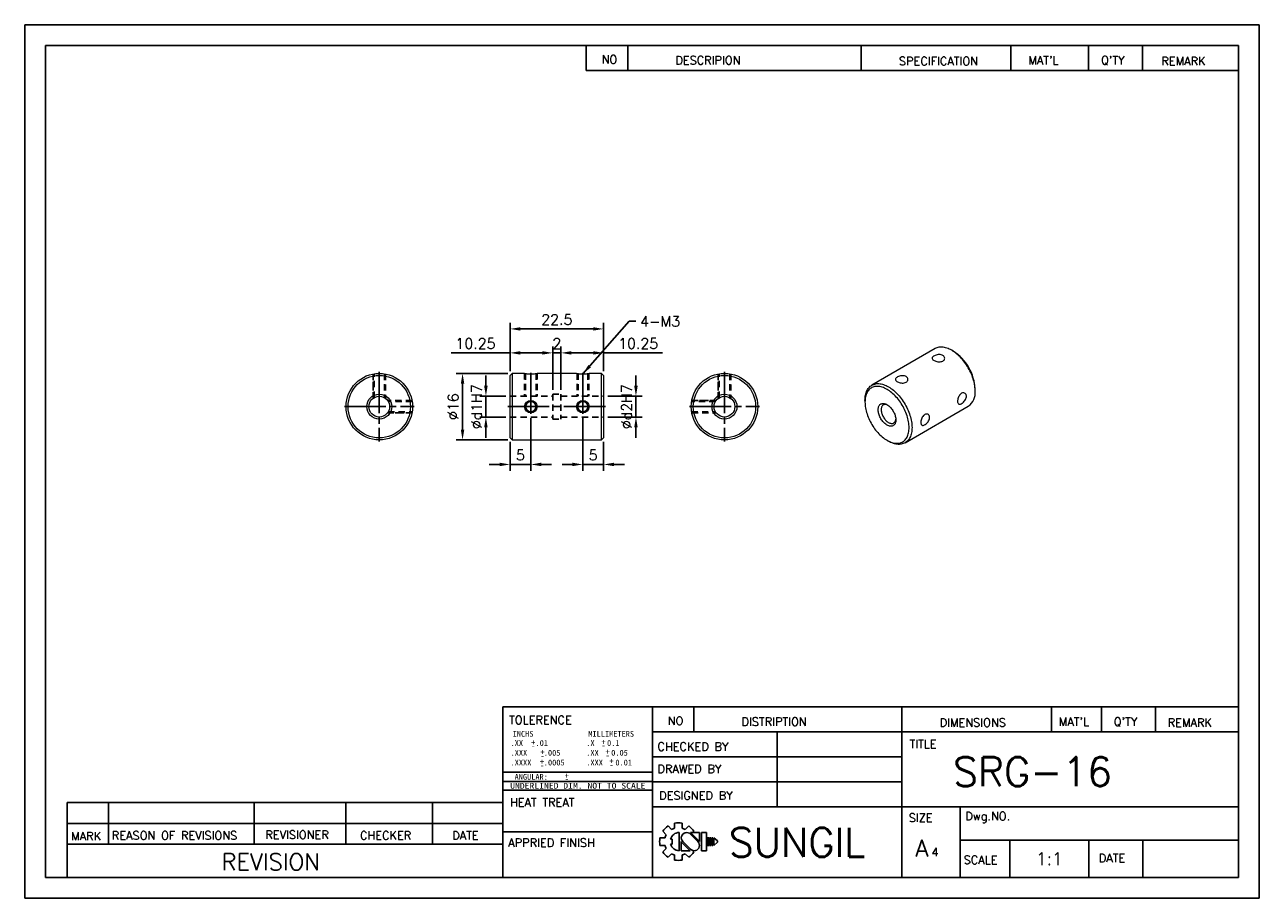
# Model space of a CAD drawing. Extents: x 10 to 307, y 10 to 220.
import ezdxf
from ezdxf.enums import TextEntityAlignment as Align

# ---------------------------------------------------------------- set-up
doc = ezdxf.new("R2010")
doc.units = 0
doc.header["$LTSCALE"] = 0.5
doc.header["$MEASUREMENT"] = 0
doc.linetypes.add('CENTER', pattern=[27, 20, -2, 3, -2])
doc.linetypes.add('HIDDEN', pattern=[5, 3, -2])
doc.layers.get('0').update_dxf_attribs({"linetype": 'CONTINUOUS'})
doc.layers.get('Defpoints').update_dxf_attribs({"linetype": 'CONTINUOUS'})
doc.layers.add('DIM', color=4, linetype='CONTINUOUS')
doc.styles.add('MONOTXT', font='DotumChe.ttf')
doc.styles.get("Standard").update_dxf_attribs({"font": 'romans.shx', "bigfont": 'whgtxt.shx'})
doc.dimstyles.new('LIM', dxfattribs={"dimtxt": 2.5, "dimasz": 2.5, "dimexe": 1.5, "dimexo": 1, "dimgap": 1, "dimtad": 1, "dimdec": 3, "dimzin": 9, "dimdsep": 46, "dimtxsty": 'Standard', "dimcen": 2.5, "dimclrd": 1, "dimclre": 1, "dimadec": 0, "dimazin": 0, "dimtfac": 1, "dimtdec": 3, "dimtmove": 0, "dimatfit": 3, "dimfxl": 0, "dimtolj": 1, "dimtzin": 0, "dimarcsym": 0})

# ---------------------------------------------------------------- blocks, each defined once
blk = doc.blocks.new('*D63')
at = {"color": 1, "lineweight": -2}
for p, q in [((139.01, 132.19), (139.01, 142.61)), ((149.26, 136.69), (149.26, 142.61)), ((141.51, 141.11), (146.76, 141.11)), ((149.26, 141.11), (163.4, 141.11))]:
    blk.add_line(p, q, dxfattribs=at)
at = {"color": 1}
for points in [[(141.51, 141.52), (141.51, 140.69), (139.01, 141.11)], [(146.76, 141.52), (146.76, 140.69), (149.26, 141.11)]]:
    blk.add_solid(points, dxfattribs=at)
at = {"layer": 'Defpoints', "color": 0}
for p in [(149.26, 141.11), (149.26, 135.69), (139.01, 131.19)]:
    blk.add_point(p, dxfattribs=at)
at = {"color": 0, "insert": (157.58, 143.36), "char_height": 2.5, "attachment_point": 5}
blk.add_mtext('\\A1;10.25', dxfattribs=at)
blk = doc.blocks.new('*D64')
at = {"color": 1, "lineweight": -2}
for p, q in [((126.76, 136.69), (126.76, 142.61)), ((137.01, 132.19), (137.01, 142.61)), ((126.76, 141.11), (112.62, 141.11)), ((134.51, 141.11), (129.26, 141.11))]:
    blk.add_line(p, q, dxfattribs=at)
at = {"color": 1}
for points in [[(129.26, 141.52), (129.26, 140.69), (126.76, 141.11)], [(134.51, 141.52), (134.51, 140.69), (137.01, 141.11)]]:
    blk.add_solid(points, dxfattribs=at)
at = {"layer": 'Defpoints', "color": 0}
for p in [(126.76, 141.11), (126.76, 135.69), (137.01, 131.19)]:
    blk.add_point(p, dxfattribs=at)
at = {"color": 0, "insert": (118.44, 143.36), "char_height": 2.5, "attachment_point": 5}
blk.add_mtext('\\A1;10.25', dxfattribs=at)
blk = doc.blocks.new('*D65')
at = {"color": 1, "lineweight": -2}
for p, q in [((137.01, 132.19), (137.01, 142.61)), ((139.01, 132.19), (139.01, 142.61)), ((134.51, 141.11), (132.01, 141.11)), ((137.01, 141.11), (139.01, 141.11)), ((141.51, 141.11), (144.01, 141.11))]:
    blk.add_line(p, q, dxfattribs=at)
at = {"color": 1}
for points in [[(134.51, 141.52), (134.51, 140.69), (137.01, 141.11)], [(141.51, 141.52), (141.51, 140.69), (139.01, 141.11)]]:
    blk.add_solid(points, dxfattribs=at)
at = {"layer": 'Defpoints', "color": 0}
for p in [(139.01, 141.11), (137.01, 131.19), (139.01, 131.19)]:
    blk.add_point(p, dxfattribs=at)
at = {"color": 0, "insert": (138.01, 143.36), "char_height": 2.5, "attachment_point": 5}
blk.add_mtext('\\A1;2', dxfattribs=at)
blk = doc.blocks.new('*D66')
at = {"color": 1, "lineweight": -2}
for p, q in [((126.76, 136.69), (126.76, 148.37)), ((129.26, 146.87), (146.76, 146.87)), ((149.26, 136.69), (149.26, 148.37))]:
    blk.add_line(p, q, dxfattribs=at)
at = {"color": 1}
for points in [[(129.26, 147.29), (129.26, 146.46), (126.76, 146.87)], [(146.76, 147.29), (146.76, 146.46), (149.26, 146.87)]]:
    blk.add_solid(points, dxfattribs=at)
at = {"layer": 'Defpoints', "color": 0}
for p in [(149.26, 146.87), (126.76, 135.69), (149.26, 135.69)]:
    blk.add_point(p, dxfattribs=at)
at = {"color": 0, "insert": (138.01, 149.12), "char_height": 2.5, "attachment_point": 5}
blk.add_mtext('\\A1;22.5', dxfattribs=at)
blk = doc.blocks.new('*D67')
at = {"color": 1, "lineweight": -2}
for p, q in [((131.76, 125.45), (131.76, 112.79)), ((126.76, 119.69), (126.76, 112.79)), ((124.26, 114.29), (121.76, 114.29)), ((126.76, 114.29), (131.76, 114.29)), ((134.26, 114.29), (136.76, 114.29))]:
    blk.add_line(p, q, dxfattribs=at)
at = {"color": 1}
for points in [[(124.26, 114.71), (124.26, 113.88), (126.76, 114.29)], [(134.26, 114.71), (134.26, 113.88), (131.76, 114.29)]]:
    blk.add_solid(points, dxfattribs=at)
at = {"layer": 'Defpoints', "color": 0}
for p in [(131.76, 126.45), (126.76, 120.69), (131.76, 114.29)]:
    blk.add_point(p, dxfattribs=at)
at = {"color": 0, "insert": (129.26, 116.54), "char_height": 2.5, "attachment_point": 5}
blk.add_mtext('\\A1;5', dxfattribs=at)
blk = doc.blocks.new('*D68')
at = {"color": 1, "lineweight": -2}
for p, q in [((144.26, 125.45), (144.26, 112.79)), ((149.26, 119.69), (149.26, 112.79)), ((141.76, 114.29), (139.26, 114.29)), ((144.26, 114.29), (149.26, 114.29)), ((151.76, 114.29), (154.26, 114.29))]:
    blk.add_line(p, q, dxfattribs=at)
at = {"color": 1}
for points in [[(141.76, 114.71), (141.76, 113.88), (144.26, 114.29)], [(151.76, 114.71), (151.76, 113.88), (149.26, 114.29)]]:
    blk.add_solid(points, dxfattribs=at)
at = {"layer": 'Defpoints', "color": 0}
for p in [(144.26, 126.45), (149.26, 120.69), (149.26, 114.29)]:
    blk.add_point(p, dxfattribs=at)
at = {"color": 0, "insert": (146.76, 116.54), "char_height": 2.5, "attachment_point": 5}
blk.add_mtext('\\A1;5', dxfattribs=at)
blk = doc.blocks.new('*D69')
at = {"color": 1, "lineweight": -2}
for p, q in [((126.26, 136.19), (113.83, 136.19)), ((115.33, 133.69), (115.33, 122.69)), ((126.26, 120.19), (113.83, 120.19))]:
    blk.add_line(p, q, dxfattribs=at)
at = {"color": 1}
for points in [[(114.92, 133.69), (115.75, 133.69), (115.33, 136.19)], [(114.92, 122.69), (115.75, 122.69), (115.33, 120.19)]]:
    blk.add_solid(points, dxfattribs=at)
at = {"layer": 'Defpoints', "color": 0}
for p in [(127.26, 136.19), (115.33, 120.19), (127.26, 120.19)]:
    blk.add_point(p, dxfattribs=at)
at = {"color": 0, "insert": (113.08, 128.19), "char_height": 2.5, "attachment_point": 5, "rotation": 90}
blk.add_mtext('\\A1;%%C16', dxfattribs=at)
blk = doc.blocks.new('*D70')
at = {"color": 1, "lineweight": -2}
for p, q in [((120.95, 133.19), (120.95, 135.69)), ((125.76, 130.69), (119.45, 130.69)), ((120.95, 130.69), (120.95, 125.69)), ((125.76, 125.69), (119.45, 125.69)), ((120.95, 123.19), (120.95, 120.69))]:
    blk.add_line(p, q, dxfattribs=at)
at = {"color": 1}
for points in [[(120.53, 133.19), (121.37, 133.19), (120.95, 130.69)], [(120.53, 123.19), (121.37, 123.19), (120.95, 125.69)]]:
    blk.add_solid(points, dxfattribs=at)
at = {"layer": 'Defpoints', "color": 0}
for p in [(126.76, 130.69), (120.95, 125.69), (126.76, 125.69)]:
    blk.add_point(p, dxfattribs=at)
at = {"color": 0, "insert": (118.7, 128.19), "char_height": 2.5, "attachment_point": 5, "rotation": 90}
blk.add_mtext('\\A1;%%Cd1H7', dxfattribs=at)
blk = doc.blocks.new('*D71')
at = {"color": 1, "lineweight": -2}
for p, q in [((157.04, 133.19), (157.04, 135.69)), ((150.26, 130.69), (158.54, 130.69)), ((157.04, 130.69), (157.04, 125.69)), ((150.26, 125.69), (158.54, 125.69)), ((157.04, 123.19), (157.04, 120.69))]:
    blk.add_line(p, q, dxfattribs=at)
at = {"color": 1}
for points in [[(156.62, 133.19), (157.46, 133.19), (157.04, 130.69)], [(156.62, 123.19), (157.46, 123.19), (157.04, 125.69)]]:
    blk.add_solid(points, dxfattribs=at)
at = {"layer": 'Defpoints', "color": 0}
for p in [(149.26, 130.69), (149.26, 125.69), (157.04, 125.69)]:
    blk.add_point(p, dxfattribs=at)
at = {"color": 0, "insert": (154.79, 128.19), "char_height": 2.5, "attachment_point": 5, "rotation": 90}
blk.add_mtext('\\A1;%%Cd2H7', dxfattribs=at)

msp = doc.modelspace()

# ---------------------------------------------------------------- linework, layer by layer
for p, q in [((307, 220), (10, 220)), ((10, 220), (10, 10)), ((307, 10), (307, 220)), ((302, 215), (15, 215)), ((15, 215), (15, 15)), ((145.0907, 215), (145.0907, 209)), ((155.0907, 215), (155.0907, 209)), ((211.2097, 215), (211.2097, 209)), ((247.2097, 215), (247.2097, 209)), ((265.9405, 215), (265.9405, 209)), ((278.9405, 215), (278.9405, 209)), ((302, 15), (302, 215)), ((145.0907, 209), (302, 209)), ((137.0136, 136.1875), (137.0136, 136.1874)), ((139.0117, 120.1874), (139.0117, 120.1872)), ((125, 15), (125, 56)), ((125, 56), (302, 56)), ((161, 56), (161, 15)), ((171, 56), (171, 50)), ((221, 56), (221, 15)), ((257, 56), (257, 50)), ((269, 56), (269, 50)), ((282, 56), (282, 50)), ((161, 50), (302, 50)), ((191, 50), (191, 32)), ((161, 44), (221, 44)), ((125, 36), (161, 36)), ((161, 38), (221, 38)), ((20.1963, 15), (20.1963, 33)), ((20.1963, 33), (125, 33)), ((30.1963, 33), (30.1963, 23)), ((65.2416, 33), (65.2416, 23)), ((87.2739, 33), (87.2739, 23)), ((108.0991, 33), (108.0991, 23)), ((161, 32), (302, 32)), ((235, 32), (235, 15)), ((20.1963, 28), (125, 28)), ((125, 26), (161, 26)), ((235, 24), (302, 24)), ((247, 24), (247, 15)), ((265.9684, 24), (265.9684, 15)), ((279.008, 24), (279.008, 15)), ((20.1963, 23), (125, 23)), ((15, 15), (302, 15)), ((10, 10), (307, 10))]:
    msp.add_line(p, q)
at = {"color": 7, "linetype": 'Continuous', "lineweight": 15}
for p, q in [((228.9998, 142.1272), (213.797, 133.3508)), ((233.3538, 141.5265), (233.0004, 141.7306)), ((127.2617, 136.1874), (126.7617, 135.6874)), ((126.7617, 128.1874), (126.7617, 135.6874)), ((130.2656, 136.1874), (127.2617, 136.1874)), ((127.2617, 136.1874), (127.2617, 128.1874)), ((142.7656, 136.1874), (133.2617, 136.1874)), ((148.7617, 136.1874), (145.7617, 136.1874)), ((149.2617, 135.6874), (148.7617, 136.1874)), ((148.7617, 128.1874), (148.7617, 136.1874)), ((149.2617, 135.6874), (149.2617, 128.1874)), ((238.6563, 131.9332), (238.6563, 132.3414)), ((126.7617, 120.6874), (126.7617, 128.1874)), ((127.2617, 128.1874), (127.2617, 120.1874)), ((148.7617, 120.1874), (148.7617, 128.1874)), ((149.2617, 128.1874), (149.2617, 120.6874)), ((212.1398, 129.688), (212.1398, 129.2798)), ((221.7963, 119.494), (236.9991, 128.2704)), ((126.7617, 120.6874), (127.2617, 120.1874)), ((127.2617, 120.1874), (148.7617, 120.1874)), ((148.7617, 120.1874), (149.2617, 120.6874)), ((217.4422, 120.0948), (217.7957, 119.8906))]:
    msp.add_line(p, q, dxfattribs=at)
at = {"color": 5, "linetype": 'HIDDEN'}
for p, q in [((93.7958, 136.0454), (93.7958, 130.1872)), ((93.7958, 130.1872), (93.7958, 136.0454)), ((94.0458, 130.3523), (94.0458, 136.0891)), ((96.5456, 136.0892), (96.5456, 130.3527)), ((96.7956, 136.0456), (96.7956, 130.1877)), ((130.263, 136.1871), (130.263, 130.6874)), ((130.513, 136.1443), (130.513, 130.6874)), ((133.0117, 136.1443), (133.0117, 130.6874)), ((133.2617, 136.1874), (133.2617, 130.6874)), ((142.8661, 136.1684), (142.8661, 130.6874)), ((143.1161, 136.1286), (143.1161, 130.6874)), ((145.4657, 136.1375), (145.4657, 130.6874)), ((145.7157, 136.1789), (145.7157, 130.6874)), ((176.8431, 136.0456), (176.8431, 130.1877)), ((176.8431, 130.1877), (176.8431, 136.0456)), ((177.0931, 130.3527), (177.0931, 136.0892)), ((179.5929, 136.0891), (179.5929, 130.3523)), ((179.8429, 136.0454), (179.8429, 130.1872)), ((126.7617, 130.6874), (137.013, 130.6874)), ((137.013, 131.1874), (137.0123, 125.1874)), ((137.013, 131.1874), (139.013, 131.1874)), ((139.013, 131.1874), (139.0123, 125.1874)), ((139.013, 130.6874), (149.2617, 130.6874)), ((103.1543, 129.6869), (97.2965, 129.6869)), ((103.1979, 129.4369), (97.4614, 129.4369)), ((176.1773, 129.4369), (170.4408, 129.4369)), ((176.3423, 129.6869), (170.4845, 129.6869)), ((170.4845, 129.6869), (176.3423, 129.6869)), ((97.2959, 126.6871), (103.1542, 126.6871)), ((103.1542, 126.6871), (97.2959, 126.6871)), ((97.461, 126.9371), (103.1978, 126.9371)), ((126.7617, 125.6874), (137.0124, 125.6874)), ((137.0123, 125.1874), (139.0123, 125.1874)), ((139.0124, 125.6874), (149.2617, 125.6874)), ((170.441, 126.9371), (176.1778, 126.9371)), ((170.4846, 126.6871), (176.3429, 126.6871))]:
    msp.add_line(p, q, dxfattribs=at)
at = {"color": 1, "linetype": 'CENTER'}
for p, q in [((95.2961, 136.5874), (95.2961, 119.7874)), ((131.7616, 126.4522), (131.7616, 136.3185)), ((144.2616, 126.4519), (144.2616, 136.3305)), ((178.3427, 136.5874), (178.3427, 119.7874)), ((86.8961, 128.1874), (103.6961, 128.1874)), ((126.1992, 128.1874), (149.8242, 128.1874)), ((169.9427, 128.1874), (186.7427, 128.1874))]:
    msp.add_line(p, q, dxfattribs=at)
at = {"color": 0}
for p, q in [((125, 40.2855), (161, 40.2855)), ((125, 38.0531), (161, 38.0531))]:
    msp.add_line(p, q, dxfattribs=at)
at = {"color": 7, "linetype": 'Continuous', "lineweight": 15, "flags": 128}
for points in [[(230.8781, 140.5065), (230.69, 140.5955), (230.4719, 140.661), (230.2424, 140.6984), (229.9949, 140.71), (229.7468, 140.6961), (229.4937, 140.6576), (229.2546, 140.5988), (229.0245, 140.5194), (228.8255, 140.4284), (228.6489, 140.3226), (228.5115, 140.2127), (228.4065, 140.0934), (228.3423, 139.9728), (228.3176, 139.8469), (228.3349, 139.7223), (228.3955, 139.5957), (228.4946, 139.4763), (228.6352, 139.3595), (228.8027, 139.2563), (229.0037, 139.1617), (229.2195, 139.0846), (229.4576, 139.0228), (229.7013, 138.9821), (229.955, 138.9637), (230.2012, 138.9707), (230.4437, 139.0056), (230.6609, 139.0664), (230.8603, 139.156), (231.0224, 139.2651), (231.1553, 139.398), (231.2478, 139.5424), (231.3032, 139.7016), (231.3169, 139.8635), (231.2882, 140.029), (231.2187, 140.1841), (231.1062, 140.3304), (231.0022, 140.4235), (230.8781, 140.5065)], [(238.6563, 131.9332), (238.6485, 132.2795), (238.6253, 132.6339), (238.5866, 132.9953), (238.5327, 133.3627), (238.4635, 133.7351), (238.3794, 134.1116), (238.2806, 134.4911), (238.1672, 134.8724), (238.0397, 135.2547), (237.8984, 135.6368), (237.7437, 136.0178), (237.5759, 136.3965), (237.3956, 136.7719), (237.2033, 137.1429), (236.9994, 137.5087), (236.7846, 137.8681), (236.5594, 138.2202), (236.3244, 138.5641), (236.0804, 138.8987), (235.8279, 139.2231), (235.5676, 139.5366), (235.3003, 139.8381), (235.0267, 140.127), (234.7475, 140.4023), (234.4635, 140.6633), (234.1756, 140.9094), (233.8844, 141.1398), (233.5907, 141.354), (233.2955, 141.5513), (232.9994, 141.7311), (232.7034, 141.8931), (232.4081, 142.0367), (232.1145, 142.1616), (231.8233, 142.2673), (231.5353, 142.3538), (231.2514, 142.4206), (230.9722, 142.4676), (230.6986, 142.4946), (230.4313, 142.5017), (230.171, 142.4888), (229.9185, 142.4559), (229.6744, 142.4031), (229.4395, 142.3305), (229.2143, 142.2384), (228.9994, 142.127), (228.9998, 142.1272)], [(130.2656, 136.1866), (130.263, 136.1871), (130.2953, 136.1811), (130.3661, 136.1684), (130.4776, 136.1497), (130.6221, 136.1277), (130.8028, 136.1038), (131.0077, 136.0816), (131.2407, 136.0627), (131.481, 136.0505), (131.7367, 136.0455), (131.982, 136.0486), (132.2279, 136.0593), (132.4537, 136.0759), (132.6663, 136.0974), (132.8511, 136.1206), (133.0101, 136.144), (133.131, 136.1639), (133.2157, 136.1789), (133.25, 136.1852), (133.2617, 136.1874)], [(142.7656, 136.1866), (142.763, 136.1871), (142.7953, 136.1811), (142.8661, 136.1684), (142.9776, 136.1497), (143.1221, 136.1277), (143.3028, 136.1038), (143.5077, 136.0816), (143.7407, 136.0627), (143.981, 136.0505), (144.2367, 136.0455), (144.482, 136.0486), (144.7279, 136.0593), (144.9537, 136.0759), (145.1663, 136.0974), (145.3511, 136.1206), (145.5101, 136.144), (145.631, 136.1639), (145.7157, 136.1789), (145.75, 136.1852), (145.7617, 136.1874)], [(212.1398, 129.688), (212.1475, 130.0254), (212.1708, 130.353), (212.2094, 130.6697), (212.2634, 130.9748), (212.3325, 131.2675), (212.4166, 131.5468), (212.5155, 131.8121), (212.6288, 132.0627), (212.7563, 132.2977), (212.8977, 132.5167), (213.0524, 132.719), (213.2201, 132.904), (213.4004, 133.0712), (213.5928, 133.2202), (213.7966, 133.3506), (214.0115, 133.462), (214.2367, 133.5541), (214.4716, 133.6267), (214.7157, 133.6795), (214.9682, 133.7124), (215.2285, 133.7253), (215.4958, 133.7182), (215.7694, 133.6912), (216.0486, 133.6442), (216.3325, 133.5774), (216.6205, 133.491), (216.9117, 133.3852), (217.2053, 133.2603), (217.5006, 133.1167), (217.7966, 132.9547), (218.0927, 132.7749), (218.3879, 132.5776), (218.6816, 132.3635), (218.9728, 132.133), (219.2607, 131.887), (219.5447, 131.6259), (219.8239, 131.3506), (220.0975, 131.0617), (220.3648, 130.7602), (220.6251, 130.4468), (220.8776, 130.1223), (221.1217, 129.7877), (221.3566, 129.4439), (221.5818, 129.0917), (221.7966, 128.7323), (222.0005, 128.3666), (222.1928, 127.9955), (222.3731, 127.6201), (222.5409, 127.2414), (222.6956, 126.8605), (222.8369, 126.4783), (222.9644, 126.0961), (223.0778, 125.7147), (223.1766, 125.3352), (223.2607, 124.9587), (223.3299, 124.5863), (223.3838, 124.2189), (223.4225, 123.8575), (223.4457, 123.5031), (223.4535, 123.1568)], [(222.0393, 135.404), (221.8511, 135.4929), (221.6331, 135.5585), (221.4036, 135.5958), (221.156, 135.6074), (220.908, 135.5935), (220.6549, 135.5551), (220.4158, 135.4962), (220.1857, 135.4169), (219.9867, 135.3258), (219.8101, 135.2201), (219.6726, 135.1101), (219.5677, 134.9908), (219.5035, 134.8703), (219.4788, 134.7443), (219.4961, 134.6197), (219.5567, 134.4932), (219.6557, 134.3738), (219.7964, 134.257), (219.9639, 134.1537), (220.1649, 134.0591), (220.3807, 133.9821), (220.6188, 133.9203), (220.8625, 133.8796), (221.1162, 133.8611), (221.3624, 133.8682), (221.6049, 133.903), (221.822, 133.9638), (222.0215, 134.0534), (222.1835, 134.1626), (222.3164, 134.2954), (222.409, 134.4399), (222.4643, 134.599), (222.478, 134.761), (222.4494, 134.9264), (222.3799, 135.0815), (222.2673, 135.2279), (222.1633, 135.321), (222.0393, 135.404)], [(222.7464, 123.1568), (222.7386, 123.4928), (222.7153, 123.8369), (222.6765, 124.1879), (222.6224, 124.5449), (222.5531, 124.9067), (222.4688, 125.2725), (222.3697, 125.641), (222.2562, 126.0112), (222.1286, 126.382), (221.9873, 126.7523), (221.8326, 127.1211), (221.665, 127.4872), (221.4851, 127.8496), (221.2933, 128.2072), (221.0902, 128.5589), (220.8764, 128.9038), (220.6525, 129.2409), (220.4192, 129.569), (220.1772, 129.8874), (219.9272, 130.1949), (219.6699, 130.4909), (219.406, 130.7742), (219.1364, 131.0442), (218.8619, 131.3001), (218.5831, 131.5411), (218.3011, 131.7664), (218.0165, 131.9755), (217.7302, 132.1676), (217.4431, 132.3424), (217.156, 132.4991), (216.8697, 132.6375), (216.5851, 132.757), (216.303, 132.8573), (216.0243, 132.9382), (215.7497, 132.9993), (215.4801, 133.0406), (215.2163, 133.0619), (214.959, 133.063), (214.7089, 133.0441), (214.4669, 133.0052), (214.2337, 132.9464), (214.0098, 132.8678), (213.796, 132.7698), (213.5929, 132.6525), (213.4011, 132.5163), (213.2212, 132.3617), (213.0536, 132.1891), (212.8989, 131.9989), (212.7576, 131.7918), (212.6299, 131.5683), (212.5164, 131.3292), (212.4174, 131.075), (212.3331, 130.8066), (212.2638, 130.5248), (212.2096, 130.2303), (212.1709, 129.924), (212.1476, 129.6069), (212.1398, 129.2798), (212.1476, 128.9438), (212.1709, 128.5998), (212.2096, 128.2488), (212.2638, 127.8918), (212.3331, 127.5299), (212.4174, 127.1642), (212.5164, 126.7957), (212.6299, 126.4255), (212.7576, 126.0547), (212.8989, 125.6843), (213.0536, 125.3156), (213.2212, 124.9495), (213.4011, 124.5871), (213.5929, 124.2295), (213.796, 123.8777), (214.0098, 123.5328), (214.2337, 123.1958), (214.4669, 122.8676), (214.7089, 122.5493), (214.959, 122.2417), (215.2163, 121.9458), (215.4801, 121.6624), (215.7497, 121.3924), (216.0243, 121.1365), (216.303, 120.8956), (216.5851, 120.6702), (216.8697, 120.4612), (217.156, 120.269), (217.4431, 120.0943), (217.7302, 119.9375), (218.0165, 119.7991), (218.3011, 119.6796), (218.5831, 119.5793), (218.8619, 119.4984), (219.1364, 119.4373), (219.406, 119.396), (219.6699, 119.3748), (219.9272, 119.3736), (220.1772, 119.3925), (220.4192, 119.4314), (220.6525, 119.4902), (220.8764, 119.5688), (221.0902, 119.6669), (221.2933, 119.7841), (221.4851, 119.9203), (221.665, 120.0749), (221.8326, 120.2476), (221.9873, 120.4377), (222.1286, 120.6449), (222.2562, 120.8683), (222.3697, 121.1075), (222.4688, 121.3616), (222.5531, 121.63), (222.6224, 121.9119), (222.6765, 122.2064), (222.7153, 122.5126), (222.7386, 122.8297), (222.7464, 123.1568)], [(234.4136, 129.4839), (234.4253, 129.293), (234.4615, 129.1225), (234.5198, 128.9863), (234.6027, 128.8796), (234.7058, 128.8098), (234.8327, 128.7754), (234.9756, 128.7787), (235.139, 128.8195), (235.3077, 128.8931), (235.4892, 129.0016), (235.6653, 129.1339), (235.8431, 129.2953), (236.0081, 129.474), (236.1626, 129.6749), (236.2947, 129.8858), (236.4043, 130.1106), (236.4809, 130.3315), (236.5256, 130.5553), (236.5338, 130.76), (236.5068, 130.9551), (236.4477, 131.1227), (236.3557, 131.2688), (236.2379, 131.3822), (236.0932, 131.4637), (235.9327, 131.5061), (235.7545, 131.5084), (235.576, 131.4699), (235.3917, 131.389), (235.2204, 131.2745), (235.0541, 131.1223), (234.9062, 130.9459), (234.771, 130.7407), (234.6568, 130.5207), (234.5609, 130.2833), (234.4894, 130.0468), (234.4401, 129.807), (234.4204, 129.6425), (234.4136, 129.4839)], [(219.5644, 124.9937), (219.5566, 124.7877), (219.5331, 124.5922), (219.4941, 124.4088), (219.4399, 124.2388), (219.371, 124.0834), (219.2878, 123.9438), (219.1909, 123.8211), (219.0811, 123.7162), (218.9591, 123.6297), (218.826, 123.5624), (218.6826, 123.5148), (218.53, 123.4872), (218.3694, 123.4798), (218.2019, 123.4927), (218.0288, 123.5258), (217.8513, 123.5788), (217.6709, 123.6514), (217.4887, 123.7429), (217.3062, 123.8528), (217.1248, 123.9802), (216.9457, 124.1242), (216.7702, 124.2836), (216.5998, 124.4574), (216.4356, 124.6442), (216.2788, 124.8427), (216.1307, 125.0514), (215.9923, 125.2687), (215.8646, 125.493), (215.7486, 125.7228), (215.6452, 125.9561), (215.555, 126.1915), (215.4789, 126.427), (215.4173, 126.6609), (215.3707, 126.8916), (215.3394, 127.1174), (215.3237, 127.3364), (215.3237, 127.5472), (215.3394, 127.7481), (215.3707, 127.9377), (215.4173, 128.1146), (215.4789, 128.2775), (215.555, 128.4251), (215.6452, 128.5563), (215.7486, 128.6703), (215.8646, 128.7661), (215.9923, 128.843), (216.1307, 128.9005), (216.2788, 128.9381), (216.4356, 128.9556), (216.5998, 128.9529), (216.7702, 128.9299), (216.9457, 128.8868), (217.1248, 128.824), (217.3062, 128.7418), (217.4887, 128.641), (217.6709, 128.5223), (217.8513, 128.3865), (218.0288, 128.2346), (218.2019, 128.0678), (218.3694, 127.8873), (218.53, 127.6945), (218.6826, 127.4907), (218.826, 127.2776), (218.9591, 127.0565), (219.0811, 126.8293), (219.1909, 126.5975), (219.2878, 126.363), (219.371, 126.1273), (219.4399, 125.8924), (219.4941, 125.6598), (219.5331, 125.4314), (219.5566, 125.2088), (219.5644, 124.9937)], [(217.6282, 128.5517), (217.5899, 128.5691), (217.4264, 128.6322), (217.2662, 128.6759), (217.1106, 128.6998), (216.961, 128.7037), (216.8188, 128.6875), (216.6852, 128.6515), (216.5614, 128.5958), (216.4484, 128.521), (216.3472, 128.4278), (216.2588, 128.317), (216.184, 128.1895), (216.1232, 128.0465), (216.0772, 127.8892), (216.0463, 127.7191), (216.0308, 127.5375), (216.0308, 127.3461), (216.0463, 127.1466), (216.0772, 126.9408), (216.1232, 126.7304), (216.184, 126.5173), (216.2588, 126.3033), (216.3472, 126.0904), (216.4484, 125.8805), (216.5614, 125.6752), (216.6852, 125.4766), (216.8188, 125.2863), (216.961, 125.1059), (217.1106, 124.9371), (217.2662, 124.7814), (217.4264, 124.6401), (217.5899, 124.5144), (217.7552, 124.4055), (217.9209, 124.3144), (218.0854, 124.2418), (218.2475, 124.1883), (218.4056, 124.1545), (218.5583, 124.1406), (218.7043, 124.1467), (218.8424, 124.1729), (218.9713, 124.2188), (219.0898, 124.2841), (219.197, 124.3681), (219.2919, 124.4703), (219.3736, 124.5896), (219.4415, 124.725), (219.4949, 124.8753), (219.5334, 125.0392), (219.5563, 125.2118)], [(225.5748, 124.3814), (225.5865, 124.1905), (225.6227, 124.02), (225.681, 123.8837), (225.7639, 123.777), (225.867, 123.7073), (225.9939, 123.6729), (226.1367, 123.6761), (226.3001, 123.717), (226.4689, 123.7905), (226.6503, 123.8991), (226.8265, 124.0314), (227.0043, 124.1927), (227.1692, 124.3715), (227.3237, 124.5724), (227.4559, 124.7832), (227.5655, 125.0081), (227.6421, 125.229), (227.6867, 125.4528), (227.695, 125.6575), (227.668, 125.8526), (227.6089, 126.0201), (227.5169, 126.1663), (227.3991, 126.2797), (227.2544, 126.3611), (227.0938, 126.4035), (226.9157, 126.4058), (226.7372, 126.3673), (226.5528, 126.2864), (226.3816, 126.172), (226.2152, 126.0198), (226.0673, 125.8434), (225.9322, 125.6382), (225.818, 125.4182), (225.7221, 125.1808), (225.6506, 124.9443), (225.6013, 124.7045), (225.5816, 124.5399), (225.5748, 124.3814)], [(223.4535, 123.1568), (223.4457, 122.8194), (223.4225, 122.4919), (223.3838, 122.1751), (223.3299, 121.87), (223.2607, 121.5774), (223.1766, 121.298), (223.0778, 121.0327), (222.9644, 120.7822), (222.8369, 120.5471), (222.6956, 120.3281), (222.5409, 120.1259), (222.3731, 119.9409), (222.1928, 119.7736), (222.0005, 119.6246), (221.7966, 119.4942), (221.5818, 119.3828), (221.3566, 119.2907), (221.1217, 119.2182), (220.8776, 119.1654), (220.6251, 119.1324), (220.3648, 119.1195), (220.0975, 119.1266), (219.8239, 119.1537), (219.5447, 119.2007), (219.2607, 119.2675), (218.9728, 119.3539), (218.6816, 119.4597), (218.3879, 119.5845), (218.0927, 119.7281), (217.7966, 119.8901), (217.7957, 119.8906)]]:
    msp.add_lwpolyline(points, dxfattribs=at)
at = {"color": 7, "linetype": 'Continuous', "lineweight": 15}
for centre, radius in [((95.2961, 128.1874), 8), ((95.2961, 128.1874), 7.5), ((178.3427, 128.1874), 8), ((178.3427, 128.1874), 7.5), ((95.2961, 128.1874), 3), ((95.2961, 128.1874), 2.5), ((178.3427, 128.1874), 3), ((178.3427, 128.1874), 2.5), ((131.7616, 128.187), 1.4999), ((144.2616, 128.187), 1.4999)]:
    msp.add_circle(centre, radius, dxfattribs=at)
for centre in [(131.7616, 128.187), (144.2616, 128.187)]:
    msp.add_circle(centre, 1.25)
for centre, radius, start, end in [((227.1555, 131.8252), 11.5123, 2.569818, 57.424805), ((234.5967, 131.5636), 4.0764, 306.111054, 5.201126)]:
    msp.add_arc(centre, radius, start, end, dxfattribs=at)
at = {"layer": 'DIM', "color": 0}
for p, q in [((164.7555, 27.3858), (165.616, 26.5254)), ((166.3456, 28.0444), (166.3456, 26.8276)), ((168.1456, 28.0444), (168.1456, 26.8276)), ((168.8752, 26.5254), (169.7356, 27.3858)), ((162.8242, 24.523), (164.041, 24.523)), ((162.8242, 24.523), (164.041, 24.523)), ((163.4828, 26.113), (164.3432, 25.2526)), ((165.3565, 24.223), (165.766, 24.223)), ((165.766, 24.223), (165.766, 23.023)), ((167.4582, 25.8087), (167.4582, 21.4373)), ((171.9487, 23.623), (170.0992, 25.4663)), ((172.3357, 23.6608), (170.1807, 25.8087)), ((170.1807, 25.8087), (172.3357, 25.8087)), ((170.7041, 25.8087), (171.0084, 26.113)), ((172.3357, 25.8087), (172.3357, 23.623)), ((172.8457, 25.8087), (172.8457, 23.623)), ((172.8457, 25.8087), (174.0457, 25.8087)), ((174.0457, 25.8087), (174.0457, 23.623)), ((174.2557, 24.523), (174.2557, 23.623)), ((174.2557, 24.523), (174.5557, 24.523)), ((174.5557, 24.523), (174.5557, 23.623)), ((174.7657, 24.523), (174.7657, 23.623)), ((174.7657, 24.523), (175.0657, 24.523)), ((175.0657, 24.523), (175.0657, 23.623)), ((175.2757, 24.523), (175.2757, 23.623)), ((175.2757, 24.523), (175.5757, 24.523)), ((175.5757, 24.523), (175.5757, 23.623)), ((175.7857, 24.523), (175.7857, 23.623)), ((175.7857, 24.523), (176.6857, 23.773)), ((176.6857, 23.773), (176.6857, 23.623)), ((176.6857, 23.773), (176.6857, 23.473)), ((162.8242, 22.723), (164.041, 22.723)), ((163.4828, 21.133), (164.3432, 21.9934)), ((165.3565, 23.023), (165.766, 23.023)), ((167.9557, 23.623), (167.9557, 21.4373)), ((167.9557, 23.5851), (170.1107, 21.4373)), ((167.9557, 21.4373), (170.1107, 21.4373)), ((168.3427, 23.623), (170.1922, 21.7796)), ((170.6284, 21.5129), (171.0084, 21.133)), ((172.8457, 23.623), (172.8457, 21.4373)), ((172.8457, 21.4373), (174.0457, 21.4373)), ((174.0457, 23.623), (174.0457, 21.4373)), ((174.2557, 23.623), (174.2557, 22.723)), ((174.2557, 22.723), (174.5557, 22.723)), ((174.5557, 23.623), (174.5557, 22.723)), ((174.7657, 23.623), (174.7657, 22.723)), ((174.7657, 22.723), (175.0657, 22.723)), ((175.0657, 23.623), (175.0657, 22.723)), ((175.2757, 23.623), (175.2757, 22.723)), ((175.2757, 22.723), (175.5757, 22.723)), ((175.5757, 23.623), (175.5757, 22.723)), ((175.7857, 23.623), (175.7857, 22.723)), ((176.6857, 23.473), (175.7857, 22.723)), ((176.6857, 23.623), (176.6857, 23.473)), ((164.7555, 19.8602), (165.616, 20.7206)), ((166.3456, 20.4184), (166.3456, 19.2016)), ((168.1456, 20.4184), (168.1456, 19.2016)), ((168.8752, 20.7206), (169.7356, 19.8602))]:
    msp.add_line(p, q, dxfattribs=at)
for centre, radius, start, end in [((167.2456, 23.623), 4.5121, 123.49434, 146.50566), ((167.2456, 23.623), 3.3286, 105.687209, 119.312791), ((167.2456, 23.623), 4.5121, 78.49434, 101.50566), ((167.2456, 23.623), 3.3286, 60.687209, 74.312791), ((167.2456, 23.623), 4.5121, 33.49434, 56.50566), ((167.2456, 23.623), 4.5121, 168.49434, 191.50566), ((167.2456, 23.623), 3.3286, 150.687209, 164.312791), ((167.4582, 23.623), 2.1857, 90, 164.067144), ((169.2307, 24.5359), 1.2728, 43.220228, 225.828215), ((167.2456, 23.623), 4.5121, 213.49434, 236.50566), ((167.2456, 23.623), 3.3286, 195.687209, 209.312791), ((167.4582, 23.623), 2.1857, 195.932856, 270), ((167.2456, 23.623), 4.5121, 303.49434, 326.50566), ((171.0607, 22.7101), 1.2728, 223.220228, 45.828215), ((167.2456, 23.623), 3.3286, 240.687209, 254.312791), ((167.2456, 23.623), 4.5121, 258.49434, 281.50566), ((167.2456, 23.623), 3.3286, 285.687209, 299.312791)]:
    msp.add_arc(centre, radius, start, end, dxfattribs=at)

# ---------------------------------------------------------------- texts
for s, height, p in [('NO', 2, (148.7839, 210.6585)), ('DESCRIPION', 2, (166.5267, 210.4522)), ('SPECIFICATION', 2, (220.3038, 210.2459)), ("MAT'L", 2, (251.4287, 210.4522)), ("Q'TY", 2, (268.916, 210.4522)), ('REMARK', 2, (283.4434, 210.2459)), ('TOLERENCE', 2, (126.5255, 51.8649)), ('NO', 2, (164.6932, 51.6585)), ('DISTRIPTION', 2, (182.436, 51.4522)), ("MAT'L", 2, (258.7715, 51.4522)), ("Q'TY", 2, (271.9755, 51.4522)), ('DIMENSIONS', 2, (230.0941, 51.2459)), ('REMARK', 2, (284.9731, 51.2459)), ('TITLE', 2, (222.8732, 46.0881)), ('CHECKED BY', 2, (162.2174, 45.4691)), ('DRAWED BY', 2, (162.2174, 40.105)), ('DESIGNED BY', 2, (162.6301, 33.7092)), ('HEAT TREAT', 2, (126.7318, 32.0587)), ('SIZE', 2, (222.6669, 28.3451)), ('Dwg.NO.', 2, (236.2835, 28.7577)), ('MARK', 2, (21.1824, 23.9345)), ('REASON OF REVISIONS', 2, (30.9592, 24.0975)), ('REVISIONER', 2, (67.9048, 24.2605)), ('CHECKER', 2, (90.6455, 24.0975)), ('DATE', 2, (112.8572, 24.0975)), ('APPRIED FINISH', 2, (126.3191, 22.362)), ('A', 4, (224.3125, 20.0165)), ('REVISION', 4, (57.354, 16.762)), ('SCALE', 2, (235.8709, 18.2357)), ('DATE', 2, (268.388, 18.6483))]:
    msp.add_text(s, height=height).set_placement(p)
at = {"style": 'MONOTXT'}
for s, p in [('.XX   .01', (126.8839, 46.6317)), ('INCHS', (127.3862, 48.8304)), ('+', (131.8296, 46.7971)), ('.X   0.1', (145.0965, 46.6317)), ('MILLIMETERS', (145.5862, 48.8304)), ('+', (148.7629, 46.898)), ('.XXX    .005', (126.8839, 44.2829)), ('-', (131.8296, 45.9489)), ('+', (134.0515, 44.4423)), ('.XX   0.05', (145.0965, 44.2829)), ('-', (148.7629, 46.0498)), ('+', (149.7392, 44.5096)), ('.XXXX   .0005', (126.8839, 41.934)), ('+', (133.9505, 42.1212)), ('-', (133.9505, 41.273)), ('-', (134.0515, 43.5942)), ('.XXX   0.01', (145.0965, 41.934)), ('-', (149.7392, 43.6614)), ('+', (150.6818, 42.2894)), ('-', (150.6818, 41.4412)), ('ANGULAR:   ', (127.8556, 38.4887)), ('+', (139.8877, 38.7436)), ('-', (139.8877, 38.0436))]:
    msp.add_text(s, height=1.4, dxfattribs=at).set_placement(p)
at = {"style": 'MONOTXT', "width": 1.217965}
msp.add_text('UNDERLINED DIM. NOT TO SCALE', height=1.4, rotation=360, dxfattribs=at).set_placement((126.7857, 36.3492), (159.3357, 36.3492), align=Align.FIT)
at = {"insert": (158.0267, 149.9482), "char_height": 2.5, "width": 2.5, "attachment_point": 1}
msp.add_mtext('\\A1;4-M3', dxfattribs=at)
at = {"layer": 'DIM', "color": 0}
for s, height, p in [('SRG-16', 6.96943, (233.3381, 36.9572)), ('SUNGIL', 6.96943, (179.3936, 19.9572)), ('4', 2, (228.1221, 20.104))]:
    msp.add_text(s, height=height, dxfattribs=at).set_placement(p)
at = {"layer": 'DIM', "color": 0, "insert": (256.5, 19.5), "char_height": 3, "width": 19, "attachment_point": 5}
msp.add_mtext('1:1', dxfattribs=at)

# ---------------------------------------------------------------- dimensions: what is measured, and where the dimension line sits
for base, p1, p2, picture, middle in [((149.2617, 146.8738), (126.7617, 135.6874), (149.2617, 135.6874), '*D66', (138.0117, 149.1238)), ((131.7616, 114.2927), (126.7617, 120.6874), (131.7616, 126.4522), '*D67', (129.2616, 116.5427)), ((149.2617, 114.2927), (144.2616, 126.4519), (149.2617, 120.6874), '*D68', (146.7616, 116.5427))]:
    dim = msp.add_linear_dim(base=base, p1=p1, p2=p2, dimstyle='LIM')
    dim.commit()
    dim.dimension.update_dxf_attribs({"geometry": picture, "text_midpoint": middle})
for base, p1, p2, picture, middle in [((126.7617, 141.106), (137.013, 131.1874), (126.7617, 135.6874), '*D64', (118.4403, 141.106)), ((149.2617, 141.106), (139.013, 131.1874), (149.2617, 135.6874), '*D63', (157.5831, 141.106))]:
    dim = msp.add_linear_dim(base=base, p1=p1, p2=p2, text='10.25', dimstyle='LIM')
    dim.commit()
    dim.dimension.update_dxf_attribs({"geometry": picture, "text_midpoint": middle, "dimtype": 160})
dim = msp.add_linear_dim(base=(139.013, 141.106), p1=(137.013, 131.1874), p2=(139.013, 131.1874), dimstyle='LIM')
dim.commit()
dim.dimension.update_dxf_attribs({"geometry": '*D65', "text_midpoint": (138.013, 141.106), "dimtype": 160})
dim = msp.add_linear_dim(base=(115.3334, 120.1874), p1=(127.2617, 136.1874), p2=(127.2617, 120.1874), angle=90, text='%%C16', dimstyle='LIM')
dim.commit()
dim.dimension.update_dxf_attribs({"geometry": '*D69', "text_midpoint": (113.0834, 128.1874)})
for base, p1, p2, text, picture, middle in [((120.9489, 125.6874), (126.7617, 130.6874), (126.7617, 125.6874), '%%Cd1H7', '*D70', (120.9489, 128.1874)), ((157.0385, 125.6874), (149.2617, 130.6874), (149.2617, 125.6874), '%%Cd2H7', '*D71', (157.0385, 128.1874))]:
    dim = msp.add_linear_dim(base=base, p1=p1, p2=p2, angle=90, text=text, dimstyle='LIM')
    dim.commit()
    dim.dimension.update_dxf_attribs({"geometry": picture, "text_midpoint": middle, "dimtype": 160})

# ---------------------------------------------------------------- leaders
at = {"annotation_type": 0, "has_hookline": 1, "hookline_direction": 0, "text_width": 10}
msp.add_leader([(144.2616, 136.0458), (155.3733, 148.6982), (157.0267, 148.6982)], dimstyle='LIM', override={"dimgap": 1, "dimtad": 0}, dxfattribs=at)

doc.saveas('drawing.dxf')
